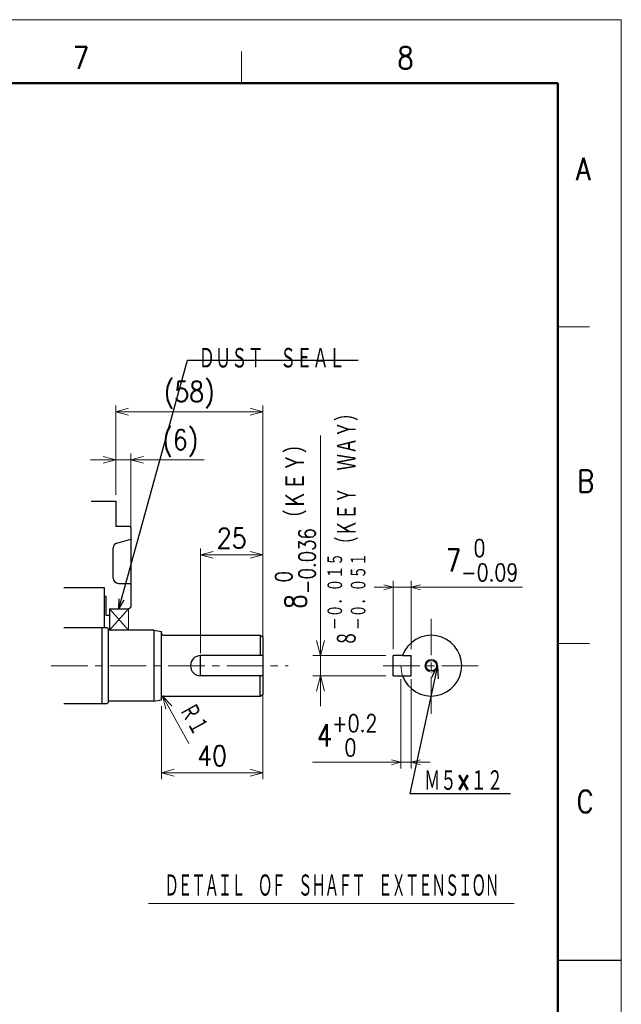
# Model space of a CAD drawing. Header units: millimetres. Extents: x 0 to 1071, y 0 to 742.
# Tile 128 of 128: x 813 to 1050, y 354 to 742. Entities that reach past the tile are written whole.
import ezdxf

# ---------------------------------------------------------------- set-up
doc = ezdxf.new("R2010")
doc.units = ezdxf.units.MM
doc.header["$LTSCALE"] = 0.454724
doc.linetypes.add('CENTER', pattern=[50.8, 31.75, -6.35, 6.35, -6.35])
doc.layers.add('NoLayerName_001', color=7, linetype='Continuous')
doc.layers.add('NoLayerName_002', color=7, linetype='Continuous')
doc.styles.get("Standard").update_dxf_attribs({"font": 'txt', "bigfont": 'extfont2'})
doc.dimstyles.get("Standard").update_dxf_attribs({"dimtxt": 2.5, "dimasz": 2.5, "dimexe": 1, "dimexo": 1, "dimtad": 1, "dimdec": 3, "dimzin": 0, "dimdsep": 46, "dimtxsty": 'Standard', "dimcen": 2.5, "dimadec": 3, "dimazin": 0, "dimtfac": 0.75, "dimtdec": 3, "dimtmove": 0, "dimatfit": 3, "dimfxl": 1, "dimarcsym": 0})

# ---------------------------------------------------------------- blocks, each defined once
blk = doc.blocks.new('_OPEN30')
at = {"color": 0, "linetype": 'ByBlock', "lineweight": -2}
for p, q in [((-1, 0.267949), (0, 0)), ((0, 0), (-1, -0.267949)), ((0, 0), (-1, 0))]:
    blk.add_line(p, q, dxfattribs=at)
blk = doc.blocks.new('*D115')
at = {"layer": 'Defpoints', "color": 0}
for p in [(963, 484.65), (967, 484.65), (963, 449.36)]:
    blk.add_point(p, dxfattribs=at)
at = {"layer": 'NoLayerName_001', "color": 0, "linetype": 'Continuous', "lineweight": 13}
for p, q in [((963, 482.15), (963, 446.86)), ((967, 482.15), (967, 446.86)), ((963, 449.36), (928.04, 449.36)), ((959.25, 449.36), (955.5, 449.36)), ((967, 449.36), (963, 449.36)), ((970.75, 449.36), (974.5, 449.36))]:
    blk.add_line(p, q, dxfattribs=at)
at = {"layer": 'NoLayerName_001', "color": 0, "lineweight": 13, "xscale": 3.75, "yscale": 3.75, "zscale": 3.75}
blk.add_blockref('_OPEN30', (963, 449.36), dxfattribs=at)
at = {"layer": 'NoLayerName_001', "color": 0, "lineweight": 13, "xscale": 3.75, "yscale": 3.75, "zscale": 3.75, "rotation": 180}
blk.add_blockref('_OPEN30', (967, 449.36), dxfattribs=at)
at = {"layer": 'NoLayerName_001', "color": 0, "lineweight": 13, "insert": (941.77, 459.98), "char_height": 8.75, "attachment_point": 5}
blk.add_mtext('\\A1;\\W0.8000;4{\\H6.835500;\\S+0.2^  0;}', dxfattribs=at)
blk = doc.blocks.new('*D116')
at = {"layer": 'Defpoints', "color": 0}
for p in [(931.25, 491.5), (960, 491.5), (960, 483.5)]:
    blk.add_point(p, dxfattribs=at)
at = {"layer": 'NoLayerName_002', "color": 0, "linetype": 'Continuous', "lineweight": 13}
for p, q in [((931.25, 491.5), (931.25, 578.34)), ((931.25, 497.5), (931.25, 503.5)), ((957, 491.5), (928.25, 491.5)), ((931.25, 483.5), (931.25, 491.5)), ((957, 483.5), (928.25, 483.5)), ((931.25, 477.5), (931.25, 471.5))]:
    blk.add_line(p, q, dxfattribs=at)
at = {"layer": 'NoLayerName_002', "color": 0, "lineweight": 13, "xscale": 6, "yscale": 6, "zscale": 6}
for p, rotation in [((931.25, 491.5), 270), ((931.25, 483.5), 90)]:
    blk.add_blockref('_OPEN30', p, dxfattribs=dict(at, rotation=rotation))
at = {"layer": 'NoLayerName_002', "color": 0, "lineweight": 13, "insert": (921.36, 544.35), "char_height": 8.4, "attachment_point": 5, "rotation": 90}
blk.add_mtext('\\A1;\\W0.8000;8{\\H6.562080;\\S 0^ -0.036;}（ＫＥＹ）    ', dxfattribs=at)
blk = doc.blocks.new('*D117')
at = {"layer": 'Defpoints', "color": 0}
for p in [(908.44, 478.58), (868.44, 474), (908.44, 445.25)]:
    blk.add_point(p, dxfattribs=at)
at = {"layer": 'NoLayerName_001', "color": 0, "linetype": 'Continuous', "lineweight": 13}
for p, q in [((908.44, 476.08), (908.44, 442.75)), ((868.44, 471.5), (868.44, 442.75)), ((873.44, 445.25), (903.44, 445.25))]:
    blk.add_line(p, q, dxfattribs=at)
at = {"layer": 'NoLayerName_001', "color": 0, "lineweight": 13, "xscale": 5, "yscale": 5, "zscale": 5, "rotation": 180}
blk.add_blockref('_OPEN30', (868.44, 445.25), dxfattribs=at)
at = {"layer": 'NoLayerName_001', "color": 0, "lineweight": 13, "xscale": 5, "yscale": 5, "zscale": 5}
blk.add_blockref('_OPEN30', (908.44, 445.25), dxfattribs=at)
at = {"layer": 'NoLayerName_001', "color": 0, "lineweight": 13, "insert": (888.44, 451.92), "char_height": 8, "attachment_point": 5}
blk.add_mtext('\\W0.8594;40', dxfattribs=at)
blk = doc.blocks.new('*D128')
at = {"layer": 'Defpoints', "color": 0}
for p in [(967, 518.47), (960, 491.5), (967, 491.5)]:
    blk.add_point(p, dxfattribs=at)
at = {"layer": 'NoLayerName_001', "color": 0, "linetype": 'Continuous', "lineweight": 13}
for p, q in [((960, 494), (960, 520.97)), ((967, 494), (967, 520.97)), ((956.25, 518.47), (952.5, 518.47)), ((960, 518.47), (967, 518.47)), ((967, 518.47), (1010.98, 518.47)), ((970.75, 518.47), (974.5, 518.47))]:
    blk.add_line(p, q, dxfattribs=at)
at = {"layer": 'NoLayerName_001', "color": 0, "lineweight": 13, "xscale": 3.75, "yscale": 3.75, "zscale": 3.75}
blk.add_blockref('_OPEN30', (960, 518.47), dxfattribs=at)
at = {"layer": 'NoLayerName_001', "color": 0, "lineweight": 13, "xscale": 3.75, "yscale": 3.75, "zscale": 3.75, "rotation": 180}
blk.add_blockref('_OPEN30', (967, 518.47), dxfattribs=at)
at = {"layer": 'NoLayerName_001', "color": 0, "lineweight": 13, "insert": (995.05, 529.11), "char_height": 8.75, "attachment_point": 5}
blk.add_mtext('\\A1;\\W0.8000;7{\\H6.835500;\\S 0^ -0.09;}', dxfattribs=at)
blk = doc.blocks.new('*D140')
at = {"layer": 'Defpoints', "color": 0}
for p in [(908.44, 587.75), (850.44, 552.5), (908.44, 496.42)]:
    blk.add_point(p, dxfattribs=at)
at = {"layer": 'NoLayerName_001', "color": 0, "linetype": 'Continuous', "lineweight": 13}
for p, q in [((850.44, 555), (850.44, 590.25)), ((855.44, 587.75), (903.44, 587.75)), ((908.44, 498.92), (908.44, 590.25))]:
    blk.add_line(p, q, dxfattribs=at)
at = {"layer": 'NoLayerName_001', "color": 0, "lineweight": 13, "xscale": 5, "yscale": 5, "zscale": 5, "rotation": 180}
blk.add_blockref('_OPEN30', (850.44, 587.75), dxfattribs=at)
at = {"layer": 'NoLayerName_001', "color": 0, "lineweight": 13, "xscale": 5, "yscale": 5, "zscale": 5}
blk.add_blockref('_OPEN30', (908.44, 587.75), dxfattribs=at)
at = {"layer": 'NoLayerName_001', "color": 0, "lineweight": 13, "insert": (879.44, 594.33), "char_height": 8, "attachment_point": 5}
blk.add_mtext('\\W0.8594;(58)', dxfattribs=at)
blk = doc.blocks.new('*D141')
at = {"layer": 'Defpoints', "color": 0}
for p in [(856.44, 568.75), (850.44, 552.5), (856.44, 537.5)]:
    blk.add_point(p, dxfattribs=at)
at = {"layer": 'NoLayerName_001', "color": 0, "linetype": 'Continuous', "lineweight": 13}
for p, q in [((845.44, 568.75), (840.44, 568.75)), ((850.44, 555), (850.44, 571.25)), ((850.44, 568.75), (856.44, 568.75)), ((856.44, 540), (856.44, 571.25)), ((856.44, 568.75), (885.34, 568.75)), ((861.44, 568.75), (866.44, 568.75))]:
    blk.add_line(p, q, dxfattribs=at)
at = {"layer": 'NoLayerName_001', "color": 0, "lineweight": 13, "xscale": 5, "yscale": 5, "zscale": 5}
blk.add_blockref('_OPEN30', (850.44, 568.75), dxfattribs=at)
at = {"layer": 'NoLayerName_001', "color": 0, "lineweight": 13, "xscale": 5, "yscale": 5, "zscale": 5, "rotation": 180}
blk.add_blockref('_OPEN30', (856.44, 568.75), dxfattribs=at)
at = {"layer": 'NoLayerName_001', "color": 0, "lineweight": 13, "insert": (875.89, 575.33), "char_height": 8, "attachment_point": 5}
blk.add_mtext('\\W0.8594;(6)', dxfattribs=at)
blk = doc.blocks.new('*D142')
at = {"layer": 'Defpoints', "color": 0}
for p in [(908.44, 531.25), (883.94, 490), (908.44, 490)]:
    blk.add_point(p, dxfattribs=at)
at = {"layer": 'NoLayerName_001', "color": 0, "linetype": 'Continuous', "lineweight": 13}
for p, q in [((883.94, 492.5), (883.94, 533.75)), ((908.44, 492.5), (908.44, 533.75)), ((888.94, 531.25), (903.44, 531.25))]:
    blk.add_line(p, q, dxfattribs=at)
at = {"layer": 'NoLayerName_001', "color": 0, "lineweight": 13, "xscale": 5, "yscale": 5, "zscale": 5, "rotation": 180}
blk.add_blockref('_OPEN30', (883.94, 531.25), dxfattribs=at)
at = {"layer": 'NoLayerName_001', "color": 0, "lineweight": 13, "xscale": 5, "yscale": 5, "zscale": 5}
blk.add_blockref('_OPEN30', (908.44, 531.25), dxfattribs=at)
at = {"layer": 'NoLayerName_001', "color": 0, "lineweight": 13, "insert": (896.19, 537.83), "char_height": 8, "attachment_point": 5}
blk.add_mtext('\\W0.8594;25', dxfattribs=at)
blk = doc.blocks.new('DIM_0001')
at = {"color": 3, "linetype": 'Continuous', "lineweight": 13}
blk.add_line((10.3, 0), (0, 18.59), dxfattribs=at)
blk.add_lwpolyline([(3.6, 14.86), (0, 18.59), (1.25, 13.56)], dxfattribs=at)
at = {"color": 3, "linetype": 'Continuous', "lineweight": 13, "width": 0.716146}
blk.add_text('Ｒ１', height=8, rotation=298.9943, dxfattribs=at).set_placement((5.82, 13.24))

msp = doc.modelspace()

# ---------------------------------------------------------------- linework, layer by layer
at = {"layer": 'NoLayerName_001', "color": 7, "linetype": 'Continuous', "lineweight": 13}
for p in [(0, 742.5), (1050, 0)]:
    msp.add_line(p, (1050, 742.5), dxfattribs=at)
at = {"layer": 'NoLayerName_001', "color": 2, "linetype": 'Continuous', "lineweight": 13}
for p, q in [((900, 717.5), (900, 730)), ((1025, 621.25), (1037.5, 621.25)), ((1037.5, 496.25), (1025, 496.25)), ((863.4068, 393.5533), (1007.6568, 393.5533))]:
    msp.add_line(p, q, dxfattribs=at)
at = {"layer": 'NoLayerName_001', "color": 7, "linetype": 'Continuous', "lineweight": 50}
for p, q in [((62.5, 717.5), (1025, 717.5)), ((1025, 717.5), (1025, 25))]:
    msp.add_line(p, q, dxfattribs=at)
at = {"layer": 'NoLayerName_001', "color": 7, "linetype": 'Continuous', "lineweight": 25}
for p, q in [((840.6712, 552.5), (850.4412, 552.5)), ((850.4412, 552.5), (850.4412, 542.5)), ((855.9412, 542.5), (850.4412, 542.5)), ((856.4412, 542), (855.9412, 542.5)), ((856.4412, 542), (856.4412, 510.5774)), ((850.8917, 535.9144), (856.4412, 537.5)), ((849.4412, 522), (849.4412, 533.9914)), ((845.9411, 518.2), (829.9412, 518.2)), ((845.9411, 502.5), (845.9411, 518.2)), ((851.4412, 520), (856.4412, 520)), ((845.9411, 515), (846.4411, 515)), ((846.4412, 515), (846.4412, 507.5)), ((847.9412, 510), (847.9412, 501.5)), ((847.9412, 510), (855.4412, 510)), ((855.4412, 510), (856.4412, 510.5774)), ((846.4412, 507.5), (847.9412, 507.5)), ((846.9412, 502.5), (829.9412, 502.5)), ((844.9412, 502.5), (844.9412, 472.5)), ((847.4412, 502), (846.9412, 502.5)), ((847.4412, 502), (847.4412, 473)), ((865.4412, 501.5), (847.4412, 501.5)), ((865.4412, 501.5), (865.4412, 473.5)), ((865.4412, 501.5), (868.4412, 501)), ((868.4412, 474), (868.4412, 501)), ((869.4412, 499.5), (907.4412, 499.5)), ((907.4412, 499.5), (908.4412, 498.9226)), ((907.4412, 499.5), (907.4412, 491.5)), ((908.4412, 498.9226), (908.4412, 476.0774)), ((883.9412, 483.5), (883.9412, 491.5)), ((908.4412, 491.5), (883.9412, 491.5)), ((963.6863, 491.5), (960, 491.5)), ((960, 483.5), (960, 491.5)), ((963.6863, 491.5), (967, 491.5)), ((967, 483.5), (967, 491.5)), ((908.4412, 483.5), (883.9412, 483.5)), ((907.4412, 475.5), (907.4412, 483.5)), ((960, 483.5), (967, 483.5)), ((869.4412, 475.5), (907.4412, 475.5)), ((907.4412, 475.5), (908.4412, 476.0774)), ((846.9412, 472.5), (829.9412, 472.5)), ((846.9412, 472.5), (847.4412, 473)), ((865.4412, 473.5), (847.4412, 473.5)), ((865.4412, 473.5), (868.4412, 474)), ((1025, 371.25), (1050, 371.25))]:
    msp.add_line(p, q, dxfattribs=at)
at = {"layer": 'NoLayerName_001', "color": 4, "linetype": 'Continuous', "lineweight": 13}
for p, q in [((855.4412, 510), (847.9412, 501.5)), ((847.9412, 510), (855.4412, 501.5)), ((855.4412, 510), (855.4412, 501.5))]:
    msp.add_line(p, q, dxfattribs=at)
at = {"layer": 'NoLayerName_001', "color": 4, "linetype": 'CENTER', "lineweight": 13}
for p, q in [((975, 468.5), (975, 506.5)), ((824.9412, 487.5), (918.4788, 487.5)), ((956, 487.5), (994, 487.5))]:
    msp.add_line(p, q, dxfattribs=at)
at = {"layer": 'NoLayerName_001', "color": 2, "linetype": 'Continuous', "lineweight": 13}
msp.add_circle((975, 487.5), 2.5, dxfattribs=at)
at = {"layer": 'NoLayerName_001', "color": 7, "linetype": 'Continuous', "lineweight": 25}
msp.add_circle((975, 487.5), 2.1, dxfattribs=at)
for centre, radius, start, end in [((851.4412, 533.9914), 2, 105.945396, 180), ((851.4412, 522), 2, 180, 270), ((869.4412, 500.5), 1, 180, 270), ((975, 487.5), 12, 199.471221, 160.528779), ((883.9412, 487.5), 4, 90, 270), ((869.4412, 474.5), 1, 90, 180)]:
    msp.add_arc(centre, radius, start, end, dxfattribs=at)
at = {"layer": 'NoLayerName_001', "color": 2, "linetype": 'Continuous', "lineweight": 13}
msp.add_arc((975, 487.5), 12, 180, 199.471221, dxfattribs=at)

# ---------------------------------------------------------------- block references
at = {"layer": 'NoLayerName_001'}
msp.add_blockref('DIM_0001', (868.9564, 456.788), dxfattribs=at)

# ---------------------------------------------------------------- texts
at = {"layer": 'NoLayerName_001', "color": 2, "lineweight": 13}
for s, insert, char_height, attachment_point in [('\\A1;\\W0.8600;7', (833.4838, 723.0783), 8.75, 7), ('\\A1;\\W0.8600;8', (961.5798, 723.0783), 8.75, 7), ('\\A1;\\W0.8600;A', (1032.1394, 679.1608), 8.75, 7), ('\\A1;\\W0.8600;B', (1032.5414, 555.9737), 8.75, 7), ('\\A1;\\W0.8600;C', (1032.3423, 429.4806), 8.75, 7), ('\\A1;\\W0.5482;\\T0.9200;ＤＥＴＡＩＬ\u3000ＯＦ\u3000ＳＨＡＦＴ\u3000ＥＸＴＥＮＳＩＯＮ', (935.5318, 400.5631), 9.5, 5)]:
    msp.add_mtext(s, dxfattribs=dict(at, insert=insert, char_height=char_height, attachment_point=attachment_point))
at = {"layer": 'NoLayerName_001', "color": 3, "linetype": 'Continuous', "lineweight": 13, "char_height": 8.75}
for s, insert, attachment_point, line_spacing_factor in [('\\A1;\\W0.6667;ＤＵＳＴ\u3000ＳＥＡＬ', (883.1694, 608.75), 4, 0.771429), ('\\A1;\\W0.6667;Ｍ５×１２', (972.1377, 437.6603), 7, 0.6)]:
    msp.add_mtext(s, dxfattribs=dict(at, insert=insert, attachment_point=attachment_point, line_spacing_factor=line_spacing_factor))
at = {"layer": 'NoLayerName_002', "color": 3, "lineweight": 13, "insert": (949.6031, 495), "char_height": 8.4, "attachment_point": 7, "rotation": 90.000003}
msp.add_mtext('\\A1;\\W0.7041;８{\\A1;\\H0.781x;\\S－０．０１５^ －０．０５１;}（ＫＥＹ\u3000ＷＡＹ）', dxfattribs=at)

# ---------------------------------------------------------------- dimensions: what is measured, and where the dimension line sits
at = {"layer": 'NoLayerName_001', "color": 3, "linetype": 'Continuous', "lineweight": 13}
for base, p1, p2, text, override, picture, middle in [((908.4412, 587.75), (850.4412, 552.5), (908.4412, 496.4226), '\\W0.8594;<>', {"dimtxt": 8, "dimasz": 5, "dimexe": 2.5, "dimexo": 2.5, "dimgap": 2.5, "dimdec": 0, "dimzin": 8, "dimpost": '(<>)', "dimblk": 'OPEN30', "dimclrd": 0, "dimclre": 0, "dimclrt": 0, "dimtp": 0, "dimtm": 0, "dimlwd": 13, "dimlwe": 13}, '*D140', (879.4412, 587.75)), ((856.4412, 568.75), (850.4412, 552.5), (856.4412, 537.5), '\\W0.8594;<>', {"dimtxt": 8, "dimasz": 5, "dimexe": 2.5, "dimexo": 2.5, "dimgap": 2.5, "dimdec": 0, "dimzin": 8, "dimpost": '(<>)', "dimblk": 'OPEN30', "dimclrd": 0, "dimclre": 0, "dimclrt": 0, "dimtp": 0, "dimtm": 0, "dimlwd": 13, "dimlwe": 13}, '*D141', (875.892, 568.75)), ((908.4411719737, 531.25), (883.9411719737, 490), (908.4411719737, 490), '\\W0.8594;<>', {"dimtxt": 8, "dimasz": 5, "dimexe": 2.5, "dimexo": 2.5, "dimgap": 2.5, "dimdec": 0, "dimzin": 8, "dimblk": 'OPEN30', "dimclrd": 0, "dimclre": 0, "dimclrt": 0, "dimtp": 0, "dimtm": 0, "dimlwd": 13, "dimlwe": 13}, '*D142', (896.1911719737, 531.25)), ((967, 518.4713), (960, 491.5), (967, 491.5), '\\W0.8000;<>', {"dimtxt": 8.75, "dimasz": 3.75, "dimexe": 2.5, "dimexo": 2.5, "dimgap": 2.5, "dimzin": 8, "dimblk": 'OPEN30', "dimclrd": 0, "dimclre": 0, "dimclrt": 0, "dimtol": 1, "dimtp": 0, "dimtm": 0.09, "dimtfac": 0.7812, "dimtolj": 1, "dimlwd": 13, "dimlwe": 13}, '*D128', (995.0479, 518.4713)), ((908.4412, 445.25), (868.4412, 474), (908.4412, 478.5774), '\\W0.8594;<>', {"dimtxt": 8, "dimasz": 5, "dimexe": 2.5, "dimexo": 2.5, "dimgap": 2.5, "dimdec": 0, "dimzin": 8, "dimblk": 'OPEN30', "dimclrd": 0, "dimclre": 0, "dimclrt": 0, "dimtp": 0, "dimtm": 0, "dimlwd": 13, "dimlwe": 13}, '*D117', (888.4412, 445.25))]:
    dim = msp.add_linear_dim(base=base, p1=p1, p2=p2, text=text, dimstyle='Standard', override=override, dxfattribs=at)
    dim.commit()
    dim.dimension.update_dxf_attribs({"geometry": picture, "text_midpoint": middle, "dimtype": 160})
dim = msp.add_linear_dim(base=(963, 449.359), p1=(967, 484.6462), p2=(963, 484.6462), angle=180, text='\\W0.8000;<>', dimstyle='Standard', override={"dimtxt": 8.75, "dimasz": 3.75, "dimexe": 2.5, "dimexo": 2.5, "dimgap": 2.5, "dimzin": 8, "dimblk": 'OPEN30', "dimclrd": 0, "dimclre": 0, "dimclrt": 0, "dimtol": 1, "dimtp": 0.2, "dimtm": 0, "dimtfac": 0.7812, "dimtdec": 1, "dimtolj": 1, "dimlwd": 13, "dimlwe": 13}, dxfattribs=at)
dim.commit()
dim.dimension.update_dxf_attribs({"geometry": '*D115', "text_midpoint": (941.7713, 449.359), "dimtype": 160})
at = {"layer": 'NoLayerName_002', "color": 3, "linetype": 'Continuous', "lineweight": 13}
dim = msp.add_linear_dim(base=(931.25, 491.5), p1=(960, 483.5), p2=(960, 491.5), angle=90, text='\\W0.8000;<>', dimstyle='Standard', override={"dimtxt": 8.4, "dimasz": 6, "dimexe": 3, "dimexo": 3, "dimgap": 1.499999, "dimdec": 0, "dimzin": 8, "dimpost": '<>（ＫＥＹ）    ', "dimblk": 'OPEN30', "dimclrd": 0, "dimclre": 0, "dimclrt": 0, "dimtol": 1, "dimtp": 0, "dimtm": 0.036, "dimtfac": 0.7812, "dimtolj": 1, "dimlwd": 13, "dimlwe": 13}, dxfattribs=at)
dim.commit()
dim.dimension.update_dxf_attribs({"geometry": '*D116', "text_midpoint": (931.25, 544.349), "dimtype": 160})

# ---------------------------------------------------------------- leaders
at = {"layer": 'NoLayerName_001', "color": 3, "linetype": 'Continuous', "lineweight": 13, "annotation_type": 0, "has_hookline": 1, "hookline_direction": 0}
for points, override, text_width in [([(851.6912, 510), (878.7944, 608.125), (882.5444, 608.125)], {"dimtxt": 8.75, "dimasz": 3.75, "dimldrblk": 'OPEN30'}, 62.904), ([(977.5, 487.5), (966.5127, 437.0353), (971.5127, 437.0353)], {"dimtxt": 8.75, "dimasz": 5, "dimldrblk": 'OPEN30'}, 34.1675)]:
    msp.add_leader(points, dimstyle='Standard', override=override, dxfattribs=dict(at, text_width=text_width))

doc.saveas('drawing.dxf')
